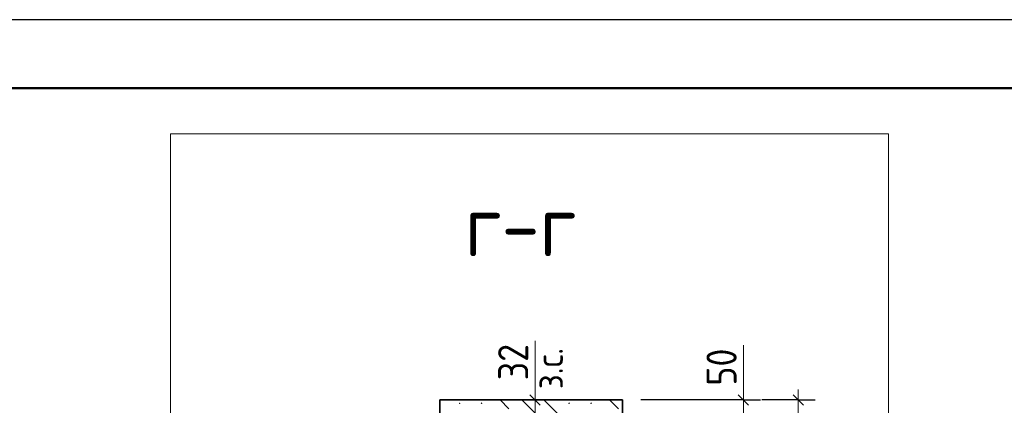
# Model space of a CAD drawing. Header units: millimetres. Extents: x 0 to 42000, y 0 to 29700.
# Tile 25 of 30: x 25564 to 32758, y 26886 to 29700. Entities that reach past the tile are written whole.
import ezdxf

# ---------------------------------------------------------------- set-up
doc = ezdxf.new("R2010")
doc.units = ezdxf.units.MM
doc.linetypes.add('______2', pattern=[270, 200, -70])
for name, color, linetype, lineweight in [('Standard', 7, 'Continuous', 25), ('Заголовок чертежа', 7, 'Continuous', 25), ('Размерная выноска', 7, 'Continuous', 13)]:
    doc.layers.add(name, color=color, linetype=linetype, lineweight=lineweight)
doc.layers.add('ЖБ Пилон', color=7, linetype='______2', lineweight=13, true_color=0xa0a0a0)
doc.styles.add('ISOCPEUR', font='txt')

msp = doc.modelspace()

# ---------------------------------------------------------------- hatches: boundary and pattern name
at = {"layer": 'ЖБ Пилон', "linetype": 'Continuous', "lineweight": 18, "transparency": 33554687}
for points in [[(28772.2, 26901.1), (28778.7, 26907.6), (28785.2, 26901.1), (28778.7, 26894.6)], [(28932.2, 26901.1), (28938.7, 26907.6), (28945.2, 26901.1), (28938.7, 26894.6)], [(29572.2, 26901.1), (29578.7, 26907.6), (29585.2, 26901.1), (29578.7, 26894.6)], [(29732.2, 26901.1), (29738.7, 26907.6), (29745.2, 26901.1), (29738.7, 26894.6)]]:
    msp.add_hatch(color=7, dxfattribs=at).paths.add_polyline_path(points, flags=16)

# ---------------------------------------------------------------- linework, layer by layer
at = {"layer": 'Standard', "color": 7, "linetype": 'Continuous', "lineweight": 13, "transparency": 33554687}
for p, q in [((29329.9, 26925.6), (29329.9, 27000.6)), ((30852.2, 26925.6), (30852.2, 27000.6)), ((31252.2, 26925.6), (31252.2, 27000.6)), ((29329.9, 26712.1), (29329.9, 26925.6)), ((30852.2, 26592.3), (30852.2, 26925.6))]:
    msp.add_line(p, q, dxfattribs=at)
at = {"layer": 'Standard', "color": 7, "linetype": 'Continuous', "lineweight": -3, "transparency": 33554687}
for p, q in [((29329.9, 26925.6), (29204.9, 26925.6)), ((29329.9, 26925.6), (29454.9, 26925.6)), ((30852.2, 26925.6), (30727.2, 26925.6)), ((30852.2, 26925.6), (30977.2, 26925.6)), ((31252.2, 26925.6), (30985.5, 26925.6)), ((31252.2, 26925.6), (31127.2, 26925.6)), ((31252.2, 26925.6), (31377.2, 26925.6))]:
    msp.add_line(p, q, dxfattribs=at)
at = {"layer": 'Standard', "color": 7, "linetype": 'Continuous', "lineweight": 25, "transparency": 33554687}
for p, q in [((29367.4, 26888.1), (29292.4, 26963.1)), ((30889.7, 26888.1), (30814.7, 26963.1)), ((31214.7, 26963.1), (31289.7, 26888.1))]:
    msp.add_line(p, q, dxfattribs=at)
msp.add_lwpolyline([(0, 0), (42000, 0), (42000, 29700), (0, 29700), (0, 0)], close=True, dxfattribs=at)
at = {"layer": 'Standard', "color": 7, "linetype": 'Continuous', "lineweight": 50, "transparency": 33554687}
msp.add_lwpolyline([(2000, 29200), (41500, 29200), (41500, 500), (2000, 500), (2000, 29200)], close=True, dxfattribs=at)
at = {"layer": 'Standard', "color": 7, "linetype": 'Continuous', "lineweight": 13, "transparency": 33554687}
for points in [[(41500, 29200), (23000, 29200), (23000, 6000), (41500, 6000), (41500, 29200)], [(31252.2, 26925.6), (31252.2, 24281), (31252.2, 24281), (31252.2, 22259)]]:
    msp.add_lwpolyline(points, dxfattribs=at)
at = {"layer": 'Standard', "color": 254, "linetype": 'Continuous', "lineweight": 18, "true_color": 0xc4c4ff, "transparency": 33554687}
msp.add_lwpolyline([(26666.1, 20299.7), (31911.9, 20299.7), (31911.9, 28866.7), (26666.1, 28866.7), (26666.1, 20299.7)], dxfattribs=at)
at = {"layer": 'Standard', "color": 7, "linetype": 'Continuous', "lineweight": -3, "transparency": 33554687}
msp.add_lwpolyline([(30852.2, 26925.6), (30835.2, 26925.6), (30835.2, 26925.6), (30101.8, 26925.6)], dxfattribs=at)
at = {"layer": 'ЖБ Пилон', "color": 7, "linetype": 'Continuous', "lineweight": 35, "transparency": 33554687}
for p, q in [((28635.1, 26925.6), (28635.1, 22259)), ((29968.4, 26925.6), (28635.1, 26925.6)), ((29968.4, 22259), (29968.4, 26925.6))]:
    msp.add_line(p, q, dxfattribs=at)
at = {"layer": 'ЖБ Пилон', "color": 9, "linetype": 'Continuous', "lineweight": 18, "true_color": 0xc7c7c7, "transparency": 33554687}
for p, q in [((29074.1, 26925.6), (29138.7, 26861.1)), ((29234.1, 26925.6), (29378.7, 26781.1)), ((29394.1, 26925.6), (29618.7, 26701.1)), ((29874.1, 26925.6), (29938.7, 26861.1))]:
    msp.add_line(p, q, dxfattribs=at)
at = {"layer": 'Размерная выноска', "color": 7, "linetype": 'Continuous', "lineweight": 13, "transparency": 33554687}
for p, q in [((29329.9, 26925.6), (29329.9, 27355.9)), ((30852.2, 27325.6), (30852.2, 26925.6))]:
    msp.add_line(p, q, dxfattribs=at)

# ---------------------------------------------------------------- texts
at = {"layer": 'Standard', "color": 7, "linetype": 'Continuous', "lineweight": 25, "transparency": 33554687, "char_height": 220, "width": 403.94, "attachment_point": 7, "rotation": 90, "style": 'ISOCPEUR'}
for s, insert in [('\\W0.87;32', (29279.9, 27068.8)), ('\\W0.87;50', (30802.2, 27029.8))]:
    msp.add_mtext(s, dxfattribs=dict(at, insert=insert))
at = {"layer": 'Standard', "color": 7, "linetype": 'Continuous', "lineweight": 18, "transparency": 33554687, "insert": (29533.1, 27004), "char_height": 200, "width": 459.942, "attachment_point": 7, "rotation": 90, "style": 'ISOCPEUR'}
msp.add_mtext('\\W0.90;з.с.', dxfattribs=at)
at = {"layer": 'Заголовок чертежа', "color": 7, "linetype": 'Continuous', "lineweight": 50, "transparency": 33554687, "insert": (28816.5, 27975), "char_height": 450, "width": 1149.522, "attachment_point": 7, "style": 'ISOCPEUR'}
msp.add_mtext('\\W0.91;г-г', dxfattribs=at)

doc.saveas('drawing.dxf')
